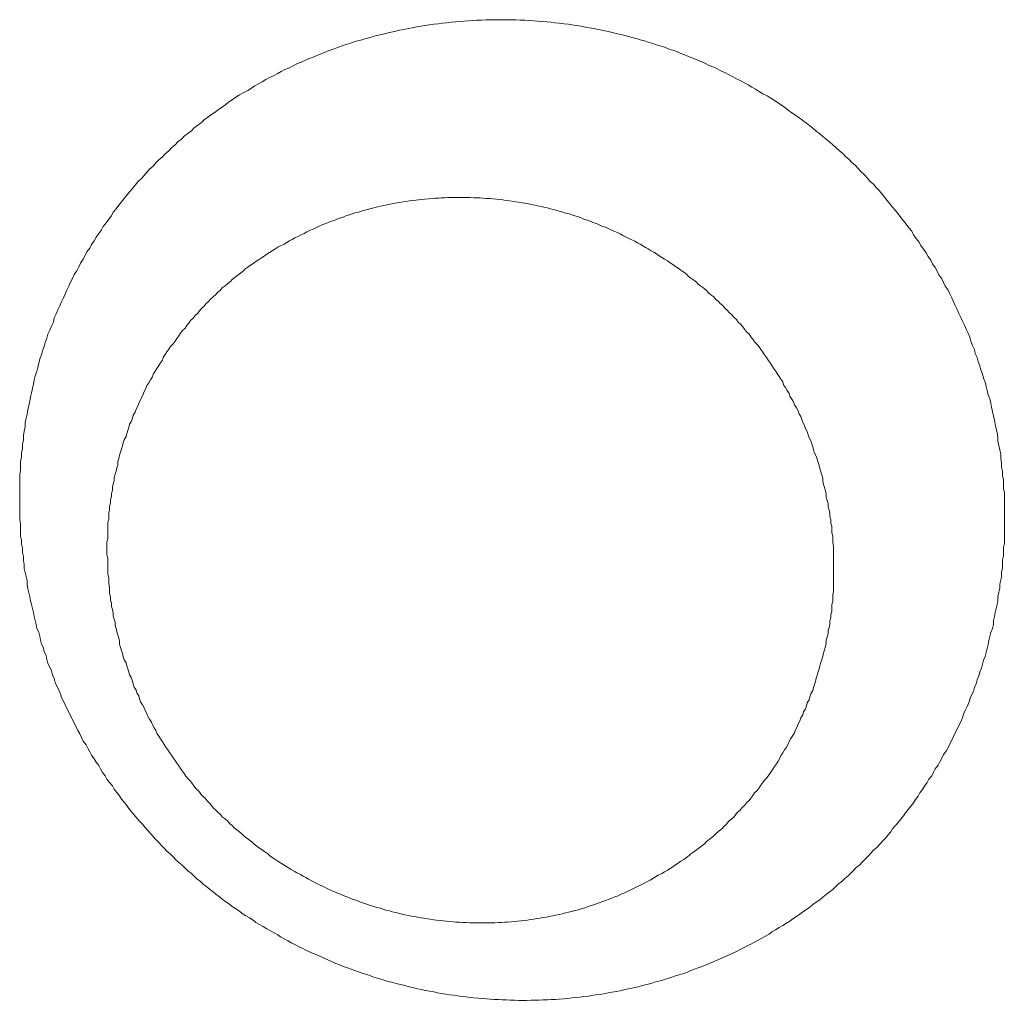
# Model space of a CAD drawing. Header units: millimetres. Extents: x -2274 to 12297, y -16157 to 26321.
# Tile 52 of 256: x -84.82 to -83.73, y -7059.75 to -7058.67. Entities that reach past the tile are written whole.
import ezdxf

# ---------------------------------------------------------------- set-up
doc = ezdxf.new("R2010")
doc.units = ezdxf.units.MM

msp = doc.modelspace()

# ---------------------------------------------------------------- linework, layer by layer
at = {"color": 253, "lineweight": 13}
for points in [[(-84.8163, -7059.1736, 0), (-84.8163, -7059.1688, 0), (-84.8153, -7059.1641, 0), (-84.8153, -7059.1593, 0), (-84.8153, -7059.1545, 0), (-84.8143, -7059.1498, 0), (-84.8143, -7059.145, 0), (-84.8133, -7059.1402, 0), (-84.8133, -7059.1355, 0), (-84.8123, -7059.1307, 0), (-84.8123, -7059.126, 0), (-84.8113, -7059.1212, 0), (-84.8103, -7059.1165, 0), (-84.8103, -7059.1117, 0), (-84.8093, -7059.107, 0), (-84.8083, -7059.1023, 0), (-84.8073, -7059.0976, 0), (-84.8063, -7059.0929, 0), (-84.8053, -7059.0882, 0), (-84.8043, -7059.0835, 0), (-84.8033, -7059.0788, 0), (-84.8023, -7059.0741, 0), (-84.8013, -7059.0695, 0), (-84.8003, -7059.0648, 0), (-84.7993, -7059.0602, 0), (-84.7973, -7059.0555, 0), (-84.7963, -7059.0509, 0), (-84.7953, -7059.0463, 0), (-84.7943, -7059.0417, 0), (-84.7923, -7059.0371, 0), (-84.7913, -7059.0326, 0), (-84.7893, -7059.028, 0), (-84.7883, -7059.0235, 0), (-84.7863, -7059.0189, 0), (-84.7853, -7059.0144, 0), (-84.7833, -7059.0099, 0), (-84.7813, -7059.0055, 0), (-84.7793, -7059.001, 0), (-84.7783, -7058.9965, 0), (-84.7763, -7058.9921, 0), (-84.7743, -7058.9877, 0), (-84.7723, -7058.9833, 0), (-84.7703, -7058.9789, 0), (-84.7683, -7058.9745, 0), (-84.7663, -7058.9702, 0), (-84.7643, -7058.9659, 0), (-84.7623, -7058.9616, 0), (-84.7603, -7058.9573, 0), (-84.7583, -7058.953, 0), (-84.7563, -7058.9488, 0), (-84.7533, -7058.9446, 0), (-84.7513, -7058.9404, 0), (-84.7493, -7058.9362, 0), (-84.7463, -7058.932, 0), (-84.7443, -7058.9279, 0), (-84.7423, -7058.9238, 0), (-84.7393, -7058.9197, 0), (-84.7373, -7058.9156, 0), (-84.7343, -7058.9116, 0), (-84.7323, -7058.9076, 0), (-84.7293, -7058.9036, 0), (-84.7263, -7058.8996, 0), (-84.7243, -7058.8957, 0), (-84.7213, -7058.8917, 0), (-84.7183, -7058.8878, 0), (-84.7153, -7058.884, 0), (-84.7133, -7058.8801, 0), (-84.7103, -7058.8763, 0), (-84.7073, -7058.8725, 0), (-84.7043, -7058.8688, 0), (-84.7013, -7058.865, 0), (-84.6983, -7058.8613, 0), (-84.6953, -7058.8576, 0), (-84.6923, -7058.854, 0), (-84.6893, -7058.8504, 0), (-84.6863, -7058.8468, 0), (-84.6823, -7058.8432, 0), (-84.6793, -7058.8397, 0), (-84.6763, -7058.8362, 0), (-84.6733, -7058.8327, 0), (-84.6693, -7058.8293, 0), (-84.6663, -7058.8258, 0), (-84.6633, -7058.8225, 0), (-84.6593, -7058.8191, 0), (-84.6563, -7058.8158, 0), (-84.6523, -7058.8125, 0), (-84.6493, -7058.8092, 0), (-84.6453, -7058.806, 0), (-84.6423, -7058.8028, 0), (-84.6383, -7058.7996, 0), (-84.6353, -7058.7965, 0), (-84.6313, -7058.7934, 0), (-84.6273, -7058.7904, 0), (-84.6243, -7058.7873, 0), (-84.6203, -7058.7843, 0), (-84.6163, -7058.7814, 0), (-84.6133, -7058.7785, 0), (-84.6093, -7058.7756, 0), (-84.6053, -7058.7727, 0), (-84.6013, -7058.7699, 0), (-84.5973, -7058.7671, 0), (-84.5933, -7058.7644, 0), (-84.5893, -7058.7616, 0), (-84.5863, -7058.759, 0), (-84.5823, -7058.7563, 0), (-84.5783, -7058.7537, 0), (-84.5743, -7058.7511, 0), (-84.5703, -7058.7486, 0), (-84.5653, -7058.7461, 0), (-84.5613, -7058.7436, 0), (-84.5573, -7058.7412, 0), (-84.5533, -7058.7388, 0), (-84.5493, -7058.7365, 0), (-84.5453, -7058.7342, 0), (-84.5413, -7058.7319, 0), (-84.5363, -7058.7296, 0), (-84.5323, -7058.7274, 0), (-84.5283, -7058.7253, 0), (-84.5243, -7058.7232, 0), (-84.5193, -7058.7211, 0), (-84.5153, -7058.719, 0), (-84.5113, -7058.717, 0), (-84.5063, -7058.715, 0), (-84.5023, -7058.7131, 0), (-84.4983, -7058.7112, 0), (-84.4933, -7058.7094, 0), (-84.4893, -7058.7076, 0), (-84.4843, -7058.7058, 0), (-84.4803, -7058.7041, 0), (-84.4763, -7058.7024, 0), (-84.4713, -7058.7007, 0), (-84.4673, -7058.6991, 0), (-84.4623, -7058.6975, 0), (-84.4583, -7058.696, 0), (-84.4533, -7058.6945, 0), (-84.4493, -7058.6931, 0), (-84.4443, -7058.6917, 0), (-84.4393, -7058.6903, 0), (-84.4353, -7058.689, 0), (-84.4303, -7058.6877, 0), (-84.4263, -7058.6864, 0), (-84.4213, -7058.6852, 0), (-84.4163, -7058.6841, 0), (-84.4123, -7058.6829, 0), (-84.4073, -7058.6819, 0), (-84.4023, -7058.6808, 0), (-84.3983, -7058.6798, 0), (-84.3933, -7058.6789, 0), (-84.3883, -7058.6779, 0), (-84.3843, -7058.6771, 0), (-84.3793, -7058.6762, 0), (-84.3743, -7058.6754, 0), (-84.3703, -7058.6747, 0), (-84.3653, -7058.674, 0), (-84.3603, -7058.6733, 0), (-84.3553, -7058.6727, 0), (-84.3513, -7058.6721, 0), (-84.3463, -7058.6716, 0), (-84.3413, -7058.6711, 0), (-84.3363, -7058.6706, 0), (-84.3323, -7058.6702, 0), (-84.3273, -7058.6698, 0), (-84.3223, -7058.6695, 0), (-84.3173, -7058.6692, 0), (-84.3133, -7058.6689, 0), (-84.3083, -7058.6687, 0), (-84.3033, -7058.6685, 0), (-84.2983, -7058.6684, 0), (-84.2933, -7058.6683, 0), (-84.2893, -7058.6683, 0), (-84.2843, -7058.6683, 0), (-84.2793, -7058.6683, 0), (-84.2743, -7058.6684, 0), (-84.2703, -7058.6685, 0), (-84.2653, -7058.6687, 0), (-84.2603, -7058.6689, 0), (-84.2553, -7058.6692, 0), (-84.2503, -7058.6695, 0), (-84.2463, -7058.6698, 0), (-84.2413, -7058.6702, 0), (-84.2363, -7058.6706, 0), (-84.2313, -7058.6711, 0), (-84.2273, -7058.6716, 0), (-84.2223, -7058.6721, 0), (-84.2173, -7058.6727, 0), (-84.2123, -7058.6733, 0), (-84.2083, -7058.674, 0), (-84.2033, -7058.6747, 0), (-84.1983, -7058.6755, 0), (-84.1933, -7058.6763, 0), (-84.1893, -7058.6771, 0), (-84.1843, -7058.678, 0), (-84.1793, -7058.6789, 0), (-84.1753, -7058.6799, 0), (-84.1703, -7058.6809, 0), (-84.1653, -7058.6819, 0), (-84.1613, -7058.683, 0), (-84.1563, -7058.6841, 0), (-84.1513, -7058.6852, 0), (-84.1473, -7058.6864, 0), (-84.1423, -7058.6877, 0), (-84.1373, -7058.689, 0), (-84.1333, -7058.6903, 0), (-84.1283, -7058.6916, 0), (-84.1243, -7058.693, 0), (-84.1193, -7058.6944, 0), (-84.1153, -7058.6959, 0), (-84.1103, -7058.6974, 0), (-84.1053, -7058.699, 0), (-84.1013, -7058.7006, 0), (-84.0963, -7058.7022, 0), (-84.0923, -7058.7038, 0), (-84.0883, -7058.7055, 0), (-84.0833, -7058.7073, 0), (-84.0793, -7058.709, 0), (-84.0743, -7058.7109, 0), (-84.0703, -7058.7127, 0), (-84.0653, -7058.7146, 0), (-84.0613, -7058.7165, 0), (-84.0573, -7058.7185, 0), (-84.0523, -7058.7205, 0), (-84.0483, -7058.7225, 0), (-84.0443, -7058.7246, 0), (-84.0393, -7058.7267, 0), (-84.0353, -7058.7288, 0), (-84.0313, -7058.731, 0), (-84.0273, -7058.7332, 0), (-84.0223, -7058.7355, 0), (-84.0183, -7058.7378, 0), (-84.0143, -7058.7401, 0), (-84.0103, -7058.7424, 0), (-84.0063, -7058.7448, 0), (-84.0023, -7058.7473, 0), (-83.9983, -7058.7497, 0), (-83.9933, -7058.7522, 0), (-83.9893, -7058.7548, 0), (-83.9853, -7058.7573, 0), (-83.9813, -7058.7599, 0), (-83.9773, -7058.7626, 0), (-83.9733, -7058.7652, 0), (-83.9703, -7058.7679, 0), (-83.9663, -7058.7707, 0), (-83.9623, -7058.7735, 0), (-83.9583, -7058.7763, 0), (-83.9543, -7058.7791, 0), (-83.9503, -7058.782, 0), (-83.9463, -7058.7849, 0), (-83.9433, -7058.7878, 0), (-83.9393, -7058.7908, 0), (-83.9353, -7058.7938, 0), (-83.9323, -7058.7968, 0), (-83.9283, -7058.7998, 0), (-83.9243, -7058.8029, 0), (-83.9213, -7058.806, 0), (-83.9173, -7058.8092, 0), (-83.9143, -7058.8124, 0), (-83.9103, -7058.8156, 0), (-83.9073, -7058.8188, 0), (-83.9033, -7058.8221, 0), (-83.9003, -7058.8254, 0), (-83.8963, -7058.8287, 0), (-83.8933, -7058.8321, 0), (-83.8903, -7058.8355, 0), (-83.8863, -7058.8389, 0), (-83.8833, -7058.8423, 0), (-83.8803, -7058.8458, 0), (-83.8763, -7058.8493, 0), (-83.8733, -7058.8528, 0), (-83.8703, -7058.8564, 0), (-83.8673, -7058.86, 0), (-83.8643, -7058.8636, 0), (-83.8613, -7058.8672, 0), (-83.8583, -7058.8709, 0), (-83.8553, -7058.8746, 0), (-83.8523, -7058.8783, 0), (-83.8493, -7058.882, 0), (-83.8463, -7058.8858, 0), (-83.8433, -7058.8896, 0), (-83.8403, -7058.8934, 0), (-83.8373, -7058.8972, 0), (-83.8343, -7058.9011, 0), (-83.8323, -7058.905, 0), (-83.8293, -7058.9089, 0), (-83.8263, -7058.9128, 0), (-83.8243, -7058.9168, 0), (-83.8213, -7058.9207, 0), (-83.8183, -7058.9247, 0), (-83.8163, -7058.9288, 0), (-83.8133, -7058.9328, 0), (-83.8113, -7058.9369, 0), (-83.8083, -7058.941, 0), (-83.8063, -7058.9451, 0), (-83.8043, -7058.9492, 0), (-83.8013, -7058.9534, 0), (-83.7993, -7058.9575, 0), (-83.7973, -7058.9617, 0), (-83.7943, -7058.9659, 0), (-83.7923, -7058.9701, 0), (-83.7903, -7058.9744, 0), (-83.7883, -7058.9787, 0), (-83.7863, -7058.9829, 0), (-83.7843, -7058.9872, 0), (-83.7823, -7058.9916, 0), (-83.7803, -7058.9959, 0), (-83.7783, -7059.0002, 0), (-83.7763, -7059.0046, 0), (-83.7743, -7059.009, 0), (-83.7723, -7059.0134, 0), (-83.7703, -7059.0178, 0), (-83.7693, -7059.0222, 0), (-83.7673, -7059.0267, 0), (-83.7653, -7059.0311, 0), (-83.7643, -7059.0356, 0), (-83.7623, -7059.0401, 0), (-83.7613, -7059.0446, 0), (-83.7593, -7059.0491, 0), (-83.7583, -7059.0536, 0), (-83.7563, -7059.0582, 0), (-83.7553, -7059.0627, 0), (-83.7533, -7059.0673, 0), (-83.7523, -7059.0719, 0), (-83.7513, -7059.0765, 0), (-83.7503, -7059.0811, 0), (-83.7483, -7059.0857, 0), (-83.7473, -7059.0903, 0), (-83.7463, -7059.0949, 0), (-83.7453, -7059.0996, 0), (-83.7443, -7059.1042, 0), (-83.7433, -7059.1089, 0), (-83.7423, -7059.1135, 0), (-83.7413, -7059.1182, 0), (-83.7403, -7059.1229, 0), (-83.7393, -7059.1276, 0), (-83.7393, -7059.1323, 0), (-83.7383, -7059.137, 0), (-83.7373, -7059.1417, 0), (-83.7363, -7059.1464, 0), (-83.7363, -7059.1511, 0), (-83.7353, -7059.1559, 0), (-83.7353, -7059.1606, 0), (-83.7343, -7059.1653, 0), (-83.7343, -7059.1701, 0), (-83.7333, -7059.1748, 0), (-83.7333, -7059.1796, 0), (-83.7333, -7059.1843, 0), (-83.7323, -7059.1891, 0), (-83.7323, -7059.1939, 0), (-83.7323, -7059.1986, 0), (-83.7323, -7059.2034, 0), (-83.7323, -7059.2082, 0), (-83.7323, -7059.213, 0), (-83.7323, -7059.2177, 0)], [(-83.9203, -7059.2725, 0), (-83.9203, -7059.2689, 0), (-83.9203, -7059.2653, 0), (-83.9203, -7059.2617, 0), (-83.9203, -7059.2581, 0), (-83.9203, -7059.2545, 0), (-83.9203, -7059.2509, 0), (-83.9203, -7059.2473, 0), (-83.9213, -7059.2438, 0), (-83.9213, -7059.2402, 0), (-83.9213, -7059.2366, 0), (-83.9223, -7059.233, 0), (-83.9223, -7059.2294, 0), (-83.9223, -7059.2258, 0), (-83.9233, -7059.2223, 0), (-83.9233, -7059.2187, 0), (-83.9243, -7059.2151, 0), (-83.9243, -7059.2116, 0), (-83.9253, -7059.208, 0), (-83.9263, -7059.2045, 0), (-83.9263, -7059.2009, 0), (-83.9273, -7059.1974, 0), (-83.9283, -7059.1939, 0), (-83.9283, -7059.1903, 0), (-83.9293, -7059.1868, 0), (-83.9303, -7059.1833, 0), (-83.9313, -7059.1798, 0), (-83.9323, -7059.1763, 0), (-83.9323, -7059.1728, 0), (-83.9333, -7059.1693, 0), (-83.9343, -7059.1659, 0), (-83.9353, -7059.1624, 0), (-83.9363, -7059.159, 0), (-83.9373, -7059.1555, 0), (-83.9383, -7059.1521, 0), (-83.9393, -7059.1487, 0), (-83.9413, -7059.1452, 0), (-83.9423, -7059.1418, 0), (-83.9433, -7059.1384, 0), (-83.9443, -7059.1351, 0), (-83.9453, -7059.1317, 0), (-83.9473, -7059.1283, 0), (-83.9483, -7059.125, 0), (-83.9493, -7059.1216, 0), (-83.9513, -7059.1183, 0), (-83.9523, -7059.115, 0), (-83.9543, -7059.1117, 0), (-83.9553, -7059.1084, 0), (-83.9563, -7059.1051, 0), (-83.9583, -7059.1019, 0), (-83.9593, -7059.0986, 0), (-83.9613, -7059.0954, 0), (-83.9633, -7059.0922, 0), (-83.9643, -7059.089, 0), (-83.9663, -7059.0858, 0), (-83.9683, -7059.0826, 0), (-83.9693, -7059.0795, 0), (-83.9713, -7059.0763, 0), (-83.9733, -7059.0732, 0), (-83.9753, -7059.0701, 0), (-83.9763, -7059.067, 0), (-83.9783, -7059.0639, 0), (-83.9803, -7059.0609, 0), (-83.9823, -7059.0578, 0), (-83.9843, -7059.0548, 0), (-83.9863, -7059.0518, 0), (-83.9883, -7059.0488, 0), (-83.9903, -7059.0459, 0), (-83.9923, -7059.0429, 0), (-83.9943, -7059.04, 0), (-83.9963, -7059.0371, 0), (-83.9983, -7059.0342, 0), (-84.0003, -7059.0313, 0), (-84.0023, -7059.0284, 0), (-84.0043, -7059.0256, 0), (-84.0073, -7059.0228, 0), (-84.0093, -7059.02, 0), (-84.0113, -7059.0172, 0), (-84.0133, -7059.0145, 0), (-84.0163, -7059.0117, 0), (-84.0183, -7059.009, 0), (-84.0203, -7059.0063, 0), (-84.0223, -7059.0037, 0), (-84.0253, -7059.001, 0), (-84.0273, -7058.9984, 0), (-84.0303, -7058.9958, 0), (-84.0323, -7058.9932, 0), (-84.0353, -7058.9906, 0), (-84.0373, -7058.9881, 0), (-84.0403, -7058.9855, 0), (-84.0423, -7058.983, 0), (-84.0453, -7058.9806, 0), (-84.0473, -7058.9781, 0), (-84.0503, -7058.9757, 0), (-84.0523, -7058.9733, 0), (-84.0553, -7058.9709, 0), (-84.0583, -7058.9685, 0), (-84.0603, -7058.9662, 0), (-84.0633, -7058.9638, 0), (-84.0663, -7058.9615, 0), (-84.0693, -7058.9593, 0), (-84.0713, -7058.957, 0), (-84.0743, -7058.9548, 0), (-84.0773, -7058.9526, 0), (-84.0803, -7058.9504, 0), (-84.0823, -7058.9482, 0), (-84.0853, -7058.9461, 0), (-84.0883, -7058.944, 0), (-84.0913, -7058.9419, 0), (-84.0943, -7058.9399, 0), (-84.0973, -7058.9378, 0), (-84.1003, -7058.9358, 0), (-84.1033, -7058.9338, 0), (-84.1063, -7058.9319, 0), (-84.1093, -7058.9299, 0), (-84.1123, -7058.928, 0), (-84.1153, -7058.9261, 0), (-84.1183, -7058.9243, 0), (-84.1213, -7058.9225, 0), (-84.1243, -7058.9206, 0), (-84.1273, -7058.9189, 0), (-84.1303, -7058.9171, 0), (-84.1333, -7058.9154, 0), (-84.1363, -7058.9137, 0), (-84.1393, -7058.912, 0), (-84.1423, -7058.9104, 0), (-84.1463, -7058.9087, 0), (-84.1493, -7058.9071, 0), (-84.1523, -7058.9056, 0), (-84.1553, -7058.904, 0), (-84.1583, -7058.9025, 0), (-84.1623, -7058.901, 0), (-84.1653, -7058.8996, 0), (-84.1683, -7058.8981, 0), (-84.1713, -7058.8967, 0), (-84.1753, -7058.8954, 0), (-84.1783, -7058.894, 0), (-84.1813, -7058.8927, 0), (-84.1853, -7058.8914, 0), (-84.1883, -7058.8901, 0), (-84.1913, -7058.8889, 0), (-84.1953, -7058.8877, 0), (-84.1983, -7058.8865, 0), (-84.2013, -7058.8854, 0), (-84.2053, -7058.8843, 0), (-84.2083, -7058.8832, 0), (-84.2113, -7058.8821, 0), (-84.2153, -7058.8811, 0), (-84.2183, -7058.8801, 0), (-84.2223, -7058.8791, 0), (-84.2253, -7058.8781, 0), (-84.2283, -7058.8772, 0), (-84.2323, -7058.8763, 0), (-84.2353, -7058.8755, 0), (-84.2393, -7058.8747, 0), (-84.2423, -7058.8739, 0), (-84.2463, -7058.8731, 0), (-84.2493, -7058.8724, 0), (-84.2533, -7058.8716, 0), (-84.2563, -7058.871, 0), (-84.2603, -7058.8703, 0), (-84.2633, -7058.8697, 0), (-84.2673, -7058.8691, 0), (-84.2703, -7058.8686, 0), (-84.2743, -7058.868, 0), (-84.2773, -7058.8675, 0), (-84.2813, -7058.8671, 0), (-84.2843, -7058.8666, 0), (-84.2883, -7058.8662, 0), (-84.2913, -7058.8659, 0), (-84.2953, -7058.8655, 0), (-84.2983, -7058.8652, 0), (-84.3023, -7058.8649, 0), (-84.3063, -7058.8647, 0), (-84.3093, -7058.8645, 0), (-84.3133, -7058.8643, 0), (-84.3163, -7058.8642, 0), (-84.3203, -7058.864, 0), (-84.3233, -7058.8639, 0), (-84.3273, -7058.8639, 0), (-84.3303, -7058.8639, 0), (-84.3343, -7058.8639, 0), (-84.3383, -7058.8639, 0), (-84.3413, -7058.864, 0), (-84.3453, -7058.8641, 0), (-84.3483, -7058.8642, 0), (-84.3523, -7058.8644, 0), (-84.3553, -7058.8646, 0), (-84.3593, -7058.8648, 0), (-84.3623, -7058.865, 0), (-84.3663, -7058.8653, 0), (-84.3703, -7058.8657, 0), (-84.3733, -7058.866, 0), (-84.3773, -7058.8664, 0), (-84.3803, -7058.8668, 0), (-84.3843, -7058.8673, 0), (-84.3873, -7058.8678, 0), (-84.3913, -7058.8683, 0), (-84.3943, -7058.8688, 0), (-84.3983, -7058.8694, 0), (-84.4013, -7058.87, 0), (-84.4053, -7058.8707, 0), (-84.4083, -7058.8714, 0), (-84.4123, -7058.8721, 0), (-84.4153, -7058.8728, 0), (-84.4193, -7058.8736, 0), (-84.4223, -7058.8744, 0), (-84.4263, -7058.8753, 0), (-84.4293, -7058.8761, 0), (-84.4333, -7058.8771, 0), (-84.4363, -7058.878, 0), (-84.4403, -7058.879, 0), (-84.4433, -7058.88, 0), (-84.4473, -7058.881, 0), (-84.4503, -7058.8821, 0), (-84.4533, -7058.8832, 0), (-84.4573, -7058.8843, 0), (-84.4603, -7058.8855, 0), (-84.4643, -7058.8867, 0), (-84.4673, -7058.8879, 0), (-84.4703, -7058.8892, 0), (-84.4743, -7058.8905, 0), (-84.4773, -7058.8918, 0), (-84.4803, -7058.8931, 0), (-84.4843, -7058.8945, 0), (-84.4873, -7058.8959, 0), (-84.4903, -7058.8974, 0), (-84.4933, -7058.8989, 0), (-84.4973, -7058.9004, 0), (-84.5003, -7058.9019, 0), (-84.5033, -7058.9035, 0), (-84.5063, -7058.9051, 0), (-84.5103, -7058.9067, 0), (-84.5133, -7058.9083, 0), (-84.5163, -7058.91, 0), (-84.5193, -7058.9117, 0), (-84.5223, -7058.9135, 0), (-84.5253, -7058.9152, 0), (-84.5293, -7058.917, 0), (-84.5323, -7058.9188, 0), (-84.5353, -7058.9207, 0), (-84.5383, -7058.9226, 0), (-84.5413, -7058.9245, 0), (-84.5443, -7058.9264, 0), (-84.5473, -7058.9284, 0), (-84.5503, -7058.9304, 0), (-84.5533, -7058.9324, 0), (-84.5563, -7058.9344, 0), (-84.5593, -7058.9365, 0), (-84.5623, -7058.9386, 0), (-84.5653, -7058.9407, 0), (-84.5683, -7058.9429, 0), (-84.5703, -7058.9451, 0), (-84.5733, -7058.9473, 0), (-84.5763, -7058.9495, 0), (-84.5793, -7058.9518, 0), (-84.5823, -7058.9541, 0), (-84.5843, -7058.9564, 0), (-84.5873, -7058.9587, 0), (-84.5903, -7058.9611, 0), (-84.5933, -7058.9635, 0), (-84.5953, -7058.9659, 0), (-84.5983, -7058.9683, 0), (-84.6003, -7058.9708, 0), (-84.6033, -7058.9733, 0), (-84.6063, -7058.9758, 0), (-84.6083, -7058.9783, 0), (-84.6113, -7058.9809, 0), (-84.6133, -7058.9835, 0), (-84.6163, -7058.9861, 0), (-84.6183, -7058.9887, 0), (-84.6203, -7058.9914, 0), (-84.6233, -7058.994, 0), (-84.6253, -7058.9967, 0), (-84.6283, -7058.9995, 0), (-84.6303, -7059.0022, 0), (-84.6323, -7059.005, 0), (-84.6343, -7059.0078, 0), (-84.6373, -7059.0106, 0), (-84.6393, -7059.0134, 0), (-84.6413, -7059.0163, 0), (-84.6433, -7059.0192, 0), (-84.6453, -7059.0221, 0), (-84.6473, -7059.025, 0), (-84.6503, -7059.0279, 0), (-84.6523, -7059.0309, 0), (-84.6543, -7059.0339, 0), (-84.6563, -7059.0369, 0), (-84.6583, -7059.0399, 0), (-84.6593, -7059.0429, 0), (-84.6613, -7059.046, 0), (-84.6633, -7059.049, 0), (-84.6653, -7059.0521, 0), (-84.6673, -7059.0552, 0), (-84.6693, -7059.0583, 0), (-84.6703, -7059.0615, 0), (-84.6723, -7059.0646, 0), (-84.6743, -7059.0678, 0), (-84.6763, -7059.071, 0), (-84.6773, -7059.0742, 0), (-84.6793, -7059.0774, 0), (-84.6803, -7059.0806, 0), (-84.6823, -7059.0839, 0), (-84.6833, -7059.0871, 0), (-84.6853, -7059.0904, 0), (-84.6863, -7059.0937, 0), (-84.6883, -7059.097, 0), (-84.6893, -7059.1003, 0), (-84.6913, -7059.1036, 0), (-84.6923, -7059.1069, 0), (-84.6933, -7059.1103, 0), (-84.6953, -7059.1136, 0), (-84.6963, -7059.117, 0), (-84.6973, -7059.1204, 0), (-84.6983, -7059.1237, 0), (-84.6993, -7059.1271, 0), (-84.7013, -7059.1305, 0), (-84.7023, -7059.134, 0), (-84.7033, -7059.1374, 0), (-84.7043, -7059.1408, 0), (-84.7053, -7059.1443, 0), (-84.7063, -7059.1477, 0), (-84.7073, -7059.1512, 0), (-84.7083, -7059.1547, 0), (-84.7083, -7059.1581, 0), (-84.7093, -7059.1616, 0), (-84.7103, -7059.1651, 0), (-84.7113, -7059.1686, 0), (-84.7123, -7059.1721, 0), (-84.7123, -7059.1756, 0), (-84.7133, -7059.1791, 0), (-84.7143, -7059.1827, 0), (-84.7143, -7059.1862, 0), (-84.7153, -7059.1897, 0), (-84.7153, -7059.1932, 0), (-84.7163, -7059.1968, 0), (-84.7163, -7059.2003, 0), (-84.7173, -7059.2039, 0), (-84.7173, -7059.2074, 0), (-84.7183, -7059.211, 0), (-84.7183, -7059.2145, 0), (-84.7183, -7059.2181, 0), (-84.7193, -7059.2217, 0), (-84.7193, -7059.2252, 0), (-84.7193, -7059.2288, 0), (-84.7193, -7059.2324, 0), (-84.7193, -7059.2359, 0), (-84.7193, -7059.2395, 0), (-84.7203, -7059.2431, 0), (-84.7203, -7059.2466, 0), (-84.7203, -7059.2502, 0), (-84.7203, -7059.2538, 0)], [(-83.7323, -7059.2177, 0), (-83.7323, -7059.2222, 0), (-83.7323, -7059.2267, 0), (-83.7323, -7059.2312, 0), (-83.7323, -7059.2357, 0), (-83.7323, -7059.2402, 0), (-83.7323, -7059.2447, 0), (-83.7333, -7059.2492, 0), (-83.7333, -7059.2537, 0), (-83.7333, -7059.2582, 0), (-83.7343, -7059.2627, 0), (-83.7343, -7059.2672, 0), (-83.7343, -7059.2717, 0), (-83.7353, -7059.2762, 0), (-83.7353, -7059.2806, 0), (-83.7363, -7059.2851, 0), (-83.7373, -7059.2896, 0), (-83.7373, -7059.2941, 0), (-83.7383, -7059.2985, 0), (-83.7393, -7059.303, 0), (-83.7393, -7059.3074, 0), (-83.7403, -7059.3119, 0), (-83.7413, -7059.3163, 0), (-83.7423, -7059.3208, 0), (-83.7433, -7059.3252, 0), (-83.7443, -7059.3296, 0), (-83.7443, -7059.334, 0), (-83.7453, -7059.3384, 0), (-83.7473, -7059.3428, 0), (-83.7483, -7059.3472, 0), (-83.7493, -7059.3516, 0), (-83.7503, -7059.356, 0), (-83.7513, -7059.3603, 0), (-83.7523, -7059.3647, 0), (-83.7533, -7059.369, 0), (-83.7553, -7059.3733, 0), (-83.7563, -7059.3777, 0), (-83.7573, -7059.382, 0), (-83.7593, -7059.3863, 0), (-83.7603, -7059.3905, 0), (-83.7623, -7059.3948, 0), (-83.7633, -7059.3991, 0), (-83.7653, -7059.4033, 0), (-83.7663, -7059.4076, 0), (-83.7683, -7059.4118, 0), (-83.7703, -7059.416, 0), (-83.7713, -7059.4202, 0), (-83.7733, -7059.4243, 0), (-83.7753, -7059.4285, 0), (-83.7773, -7059.4326, 0), (-83.7783, -7059.4368, 0), (-83.7803, -7059.4409, 0), (-83.7823, -7059.445, 0), (-83.7843, -7059.4491, 0), (-83.7863, -7059.4531, 0), (-83.7883, -7059.4572, 0), (-83.7903, -7059.4612, 0), (-83.7923, -7059.4652, 0), (-83.7943, -7059.4692, 0), (-83.7963, -7059.4732, 0), (-83.7993, -7059.4771, 0), (-83.8013, -7059.4811, 0), (-83.8033, -7059.485, 0), (-83.8053, -7059.4889, 0), (-83.8083, -7059.4927, 0), (-83.8103, -7059.4966, 0), (-83.8123, -7059.5004, 0), (-83.8153, -7059.5042, 0), (-83.8173, -7059.508, 0), (-83.8203, -7059.5118, 0), (-83.8223, -7059.5155, 0), (-83.8253, -7059.5193, 0), (-83.8273, -7059.523, 0), (-83.8303, -7059.5267, 0), (-83.8323, -7059.5303, 0), (-83.8353, -7059.534, 0), (-83.8383, -7059.5376, 0), (-83.8413, -7059.5412, 0), (-83.8433, -7059.5447, 0), (-83.8463, -7059.5483, 0), (-83.8493, -7059.5518, 0), (-83.8523, -7059.5553, 0), (-83.8553, -7059.5587, 0), (-83.8573, -7059.5622, 0), (-83.8603, -7059.5656, 0), (-83.8633, -7059.569, 0), (-83.8663, -7059.5724, 0), (-83.8693, -7059.5757, 0), (-83.8723, -7059.579, 0), (-83.8763, -7059.5823, 0), (-83.8793, -7059.5856, 0), (-83.8823, -7059.5888, 0), (-83.8853, -7059.592, 0), (-83.8883, -7059.5952, 0), (-83.8913, -7059.5984, 0), (-83.8953, -7059.6015, 0), (-83.8983, -7059.6046, 0), (-83.9013, -7059.6077, 0), (-83.9043, -7059.6107, 0), (-83.9083, -7059.6137, 0), (-83.9113, -7059.6167, 0), (-83.9153, -7059.6197, 0), (-83.9183, -7059.6226, 0), (-83.9213, -7059.6255, 0), (-83.9253, -7059.6284, 0), (-83.9283, -7059.6312, 0), (-83.9323, -7059.634, 0), (-83.9353, -7059.6368, 0), (-83.9393, -7059.6395, 0), (-83.9433, -7059.6422, 0), (-83.9463, -7059.6449, 0), (-83.9503, -7059.6476, 0), (-83.9543, -7059.6502, 0), (-83.9573, -7059.6528, 0), (-83.9613, -7059.6553, 0), (-83.9653, -7059.6579, 0), (-83.9683, -7059.6604, 0), (-83.9723, -7059.6628, 0), (-83.9763, -7059.6652, 0), (-83.9803, -7059.6676, 0), (-83.9843, -7059.67, 0), (-83.9883, -7059.6723, 0), (-83.9913, -7059.6746, 0), (-83.9953, -7059.6769, 0), (-83.9993, -7059.6791, 0), (-84.0033, -7059.6813, 0), (-84.0073, -7059.6834, 0), (-84.0113, -7059.6856, 0), (-84.0153, -7059.6877, 0), (-84.0193, -7059.6897, 0), (-84.0233, -7059.6917, 0), (-84.0273, -7059.6937, 0), (-84.0313, -7059.6957, 0), (-84.0353, -7059.6976, 0), (-84.0393, -7059.6995, 0), (-84.0443, -7059.7014, 0), (-84.0483, -7059.7032, 0), (-84.0523, -7059.705, 0), (-84.0563, -7059.7067, 0), (-84.0603, -7059.7084, 0), (-84.0643, -7059.7101, 0), (-84.0693, -7059.7117, 0), (-84.0733, -7059.7133, 0), (-84.0773, -7059.7149, 0), (-84.0813, -7059.7165, 0), (-84.0853, -7059.718, 0), (-84.0903, -7059.7194, 0), (-84.0943, -7059.7208, 0), (-84.0983, -7059.7222, 0), (-84.1033, -7059.7236, 0), (-84.1073, -7059.7249, 0), (-84.1113, -7059.7262, 0), (-84.1163, -7059.7274, 0), (-84.1203, -7059.7287, 0), (-84.1243, -7059.7298, 0), (-84.1293, -7059.731, 0), (-84.1333, -7059.7321, 0), (-84.1373, -7059.7331, 0), (-84.1423, -7059.7342, 0), (-84.1463, -7059.7351, 0), (-84.1513, -7059.7361, 0), (-84.1553, -7059.737, 0), (-84.1593, -7059.7379, 0), (-84.1643, -7059.7387, 0), (-84.1683, -7059.7395, 0), (-84.1733, -7059.7403, 0), (-84.1773, -7059.741, 0), (-84.1823, -7059.7417, 0), (-84.1863, -7059.7423, 0), (-84.1903, -7059.743, 0), (-84.1953, -7059.7435, 0), (-84.1993, -7059.7441, 0), (-84.2043, -7059.7446, 0), (-84.2083, -7059.745, 0), (-84.2133, -7059.7454, 0), (-84.2173, -7059.7458, 0), (-84.2223, -7059.7462, 0), (-84.2263, -7059.7465, 0), (-84.2313, -7059.7467, 0), (-84.2353, -7059.747, 0), (-84.2403, -7059.7472, 0), (-84.2443, -7059.7473, 0), (-84.2493, -7059.7474, 0), (-84.2533, -7059.7475, 0), (-84.2583, -7059.7476, 0), (-84.2623, -7059.7476, 0), (-84.2673, -7059.7476, 0), (-84.2713, -7059.7475, 0), (-84.2763, -7059.7474, 0), (-84.2803, -7059.7472, 0), (-84.2853, -7059.7471, 0), (-84.2893, -7059.7468, 0), (-84.2943, -7059.7466, 0), (-84.2983, -7059.7463, 0), (-84.3023, -7059.746, 0), (-84.3073, -7059.7456, 0), (-84.3113, -7059.7452, 0), (-84.3163, -7059.7448, 0), (-84.3203, -7059.7443, 0), (-84.3253, -7059.7438, 0), (-84.3293, -7059.7433, 0), (-84.3343, -7059.7427, 0), (-84.3383, -7059.742, 0), (-84.3433, -7059.7414, 0), (-84.3473, -7059.7407, 0), (-84.3523, -7059.74, 0), (-84.3563, -7059.7392, 0), (-84.3603, -7059.7384, 0), (-84.3653, -7059.7376, 0), (-84.3693, -7059.7367, 0), (-84.3743, -7059.7358, 0), (-84.3783, -7059.7348, 0), (-84.3823, -7059.7339, 0), (-84.3873, -7059.7328, 0), (-84.3913, -7059.7318, 0), (-84.3953, -7059.7307, 0), (-84.4003, -7059.7296, 0), (-84.4043, -7059.7284, 0), (-84.4083, -7059.7272, 0), (-84.4133, -7059.726, 0), (-84.4173, -7059.7247, 0), (-84.4213, -7059.7234, 0), (-84.4263, -7059.7221, 0), (-84.4303, -7059.7207, 0), (-84.4343, -7059.7193, 0), (-84.4383, -7059.7179, 0), (-84.4433, -7059.7164, 0), (-84.4473, -7059.7149, 0), (-84.4513, -7059.7134, 0), (-84.4553, -7059.7118, 0), (-84.4603, -7059.7102, 0), (-84.4643, -7059.7085, 0), (-84.4683, -7059.7069, 0), (-84.4723, -7059.7052, 0), (-84.4763, -7059.7034, 0), (-84.4803, -7059.7016, 0), (-84.4843, -7059.6998, 0), (-84.4883, -7059.698, 0), (-84.4933, -7059.6961, 0), (-84.4973, -7059.6942, 0), (-84.5013, -7059.6923, 0), (-84.5053, -7059.6903, 0), (-84.5093, -7059.6883, 0), (-84.5133, -7059.6863, 0), (-84.5173, -7059.6842, 0), (-84.5213, -7059.6821, 0), (-84.5253, -7059.68, 0), (-84.5293, -7059.6778, 0), (-84.5323, -7059.6756, 0), (-84.5363, -7059.6734, 0), (-84.5403, -7059.6711, 0), (-84.5443, -7059.6688, 0), (-84.5483, -7059.6665, 0), (-84.5523, -7059.6642, 0), (-84.5563, -7059.6618, 0), (-84.5593, -7059.6594, 0), (-84.5633, -7059.6569, 0), (-84.5673, -7059.6545, 0), (-84.5713, -7059.652, 0), (-84.5743, -7059.6494, 0), (-84.5783, -7059.6469, 0), (-84.5823, -7059.6443, 0), (-84.5853, -7059.6417, 0), (-84.5893, -7059.639, 0), (-84.5933, -7059.6363, 0), (-84.5963, -7059.6336, 0), (-84.6003, -7059.6309, 0), (-84.6033, -7059.6281, 0), (-84.6073, -7059.6253, 0), (-84.6103, -7059.6225, 0), (-84.6143, -7059.6197, 0), (-84.6173, -7059.6168, 0), (-84.6213, -7059.6139, 0), (-84.6243, -7059.611, 0), (-84.6273, -7059.608, 0), (-84.6313, -7059.605, 0), (-84.6343, -7059.602, 0), (-84.6373, -7059.599, 0), (-84.6413, -7059.5959, 0), (-84.6443, -7059.5928, 0), (-84.6473, -7059.5897, 0), (-84.6503, -7059.5866, 0), (-84.6543, -7059.5834, 0), (-84.6573, -7059.5802, 0), (-84.6603, -7059.577, 0), (-84.6633, -7059.5738, 0), (-84.6663, -7059.5705, 0), (-84.6693, -7059.5672, 0), (-84.6723, -7059.5639, 0), (-84.6753, -7059.5606, 0), (-84.6783, -7059.5572, 0), (-84.6813, -7059.5538, 0), (-84.6843, -7059.5504, 0), (-84.6873, -7059.547, 0), (-84.6903, -7059.5435, 0), (-84.6933, -7059.5401, 0), (-84.6963, -7059.5366, 0), (-84.6983, -7059.5331, 0), (-84.7013, -7059.5295, 0), (-84.7043, -7059.526, 0), (-84.7063, -7059.5224, 0), (-84.7093, -7059.5188, 0), (-84.7123, -7059.5151, 0), (-84.7143, -7059.5115, 0), (-84.7173, -7059.5078, 0), (-84.7203, -7059.5041, 0), (-84.7223, -7059.5004, 0), (-84.7253, -7059.4967, 0), (-84.7273, -7059.4929, 0), (-84.7293, -7059.4892, 0), (-84.7323, -7059.4854, 0), (-84.7343, -7059.4816, 0), (-84.7373, -7059.4778, 0), (-84.7393, -7059.4739, 0), (-84.7413, -7059.4701, 0), (-84.7433, -7059.4662, 0), (-84.7463, -7059.4623, 0), (-84.7483, -7059.4584, 0), (-84.7503, -7059.4544, 0), (-84.7523, -7059.4505, 0), (-84.7543, -7059.4465, 0), (-84.7563, -7059.4425, 0), (-84.7583, -7059.4385, 0), (-84.7603, -7059.4345, 0), (-84.7623, -7059.4305, 0), (-84.7643, -7059.4264, 0), (-84.7663, -7059.4224, 0), (-84.7683, -7059.4183, 0), (-84.7703, -7059.4142, 0), (-84.7713, -7059.4101, 0), (-84.7733, -7059.406, 0), (-84.7753, -7059.4018, 0), (-84.7773, -7059.3977, 0), (-84.7783, -7059.3935, 0), (-84.7803, -7059.3893, 0), (-84.7813, -7059.3851, 0), (-84.7833, -7059.3809, 0), (-84.7853, -7059.3767, 0), (-84.7863, -7059.3725, 0), (-84.7873, -7059.3682, 0), (-84.7893, -7059.364, 0), (-84.7903, -7059.3597, 0), (-84.7923, -7059.3554, 0), (-84.7933, -7059.3511, 0), (-84.7943, -7059.3468, 0), (-84.7953, -7059.3425, 0), (-84.7973, -7059.3382, 0), (-84.7983, -7059.3339, 0), (-84.7993, -7059.3295, 0), (-84.8003, -7059.3252, 0), (-84.8013, -7059.3208, 0), (-84.8023, -7059.3164, 0), (-84.8033, -7059.3121, 0), (-84.8043, -7059.3077, 0), (-84.8053, -7059.3033, 0), (-84.8063, -7059.2989, 0), (-84.8073, -7059.2945, 0), (-84.8083, -7059.29, 0), (-84.8083, -7059.2856, 0), (-84.8093, -7059.2812, 0), (-84.8103, -7059.2768, 0), (-84.8113, -7059.2723, 0), (-84.8113, -7059.2679, 0), (-84.8123, -7059.2634, 0), (-84.8123, -7059.259, 0), (-84.8133, -7059.2545, 0), (-84.8133, -7059.25, 0), (-84.8143, -7059.2455, 0), (-84.8143, -7059.2411, 0), (-84.8153, -7059.2366, 0), (-84.8153, -7059.2321, 0), (-84.8153, -7059.2276, 0), (-84.8153, -7059.2231, 0), (-84.8163, -7059.2186, 0), (-84.8163, -7059.2141, 0), (-84.8163, -7059.2096, 0), (-84.8163, -7059.2051, 0), (-84.8163, -7059.2006, 0), (-84.8163, -7059.1961, 0), (-84.8163, -7059.1916, 0), (-84.8163, -7059.1871, 0), (-84.8163, -7059.1826, 0), (-84.8163, -7059.1781, 0), (-84.8163, -7059.1736, 0)], [(-84.7203, -7059.2538, 0), (-84.7203, -7059.2573, 0), (-84.7193, -7059.2609, 0), (-84.7193, -7059.2644, 0), (-84.7193, -7059.268, 0), (-84.7193, -7059.2716, 0), (-84.7193, -7059.2751, 0), (-84.7193, -7059.2787, 0), (-84.7183, -7059.2822, 0), (-84.7183, -7059.2858, 0), (-84.7183, -7059.2893, 0), (-84.7173, -7059.2929, 0), (-84.7173, -7059.2964, 0), (-84.7173, -7059.2999, 0), (-84.7163, -7059.3035, 0), (-84.7163, -7059.307, 0), (-84.7153, -7059.3105, 0), (-84.7153, -7059.314, 0), (-84.7143, -7059.3175, 0), (-84.7133, -7059.321, 0), (-84.7133, -7059.3245, 0), (-84.7123, -7059.328, 0), (-84.7113, -7059.3315, 0), (-84.7113, -7059.335, 0), (-84.7103, -7059.3385, 0), (-84.7093, -7059.3419, 0), (-84.7083, -7059.3454, 0), (-84.7073, -7059.3488, 0), (-84.7063, -7059.3523, 0), (-84.7063, -7059.3557, 0), (-84.7053, -7059.3591, 0), (-84.7043, -7059.3626, 0), (-84.7033, -7059.366, 0), (-84.7023, -7059.3694, 0), (-84.7013, -7059.3727, 0), (-84.6993, -7059.3761, 0), (-84.6983, -7059.3795, 0), (-84.6973, -7059.3829, 0), (-84.6963, -7059.3862, 0), (-84.6953, -7059.3895, 0), (-84.6933, -7059.3929, 0), (-84.6923, -7059.3962, 0), (-84.6913, -7059.3995, 0), (-84.6903, -7059.4028, 0), (-84.6883, -7059.4061, 0), (-84.6873, -7059.4093, 0), (-84.6853, -7059.4126, 0), (-84.6843, -7059.4158, 0), (-84.6833, -7059.4191, 0), (-84.6813, -7059.4223, 0), (-84.6793, -7059.4255, 0), (-84.6783, -7059.4287, 0), (-84.6763, -7059.4319, 0), (-84.6753, -7059.435, 0), (-84.6733, -7059.4382, 0), (-84.6713, -7059.4413, 0), (-84.6703, -7059.4445, 0), (-84.6683, -7059.4476, 0), (-84.6663, -7059.4507, 0), (-84.6653, -7059.4537, 0), (-84.6633, -7059.4568, 0), (-84.6613, -7059.4599, 0), (-84.6593, -7059.4629, 0), (-84.6573, -7059.4659, 0), (-84.6553, -7059.4689, 0), (-84.6533, -7059.4719, 0), (-84.6513, -7059.4749, 0), (-84.6493, -7059.4778, 0), (-84.6473, -7059.4807, 0), (-84.6453, -7059.4837, 0), (-84.6433, -7059.4866, 0), (-84.6413, -7059.4894, 0), (-84.6393, -7059.4923, 0), (-84.6373, -7059.4951, 0), (-84.6353, -7059.498, 0), (-84.6333, -7059.5008, 0), (-84.6313, -7059.5036, 0), (-84.6283, -7059.5063, 0), (-84.6263, -7059.5091, 0), (-84.6243, -7059.5118, 0), (-84.6223, -7059.5146, 0), (-84.6193, -7059.5173, 0), (-84.6173, -7059.5199, 0), (-84.6153, -7059.5226, 0), (-84.6123, -7059.5252, 0), (-84.6103, -7059.5278, 0), (-84.6073, -7059.5304, 0), (-84.6053, -7059.533, 0), (-84.6033, -7059.5356, 0), (-84.6003, -7059.5381, 0), (-84.5983, -7059.5406, 0), (-84.5953, -7059.5431, 0), (-84.5933, -7059.5456, 0), (-84.5903, -7059.548, 0), (-84.5873, -7059.5505, 0), (-84.5853, -7059.5529, 0), (-84.5823, -7059.5553, 0), (-84.5803, -7059.5576, 0), (-84.5773, -7059.56, 0), (-84.5743, -7059.5623, 0), (-84.5713, -7059.5646, 0), (-84.5693, -7059.5669, 0), (-84.5663, -7059.5691, 0), (-84.5633, -7059.5713, 0), (-84.5603, -7059.5735, 0), (-84.5583, -7059.5757, 0), (-84.5553, -7059.5779, 0), (-84.5523, -7059.58, 0), (-84.5493, -7059.5821, 0), (-84.5463, -7059.5842, 0), (-84.5433, -7059.5863, 0), (-84.5413, -7059.5883, 0), (-84.5383, -7059.5903, 0), (-84.5353, -7059.5923, 0), (-84.5323, -7059.5943, 0), (-84.5293, -7059.5962, 0), (-84.5263, -7059.5981, 0), (-84.5233, -7059.6, 0), (-84.5203, -7059.6019, 0), (-84.5173, -7059.6037, 0), (-84.5143, -7059.6055, 0), (-84.5113, -7059.6073, 0), (-84.5073, -7059.6091, 0), (-84.5043, -7059.6108, 0), (-84.5013, -7059.6125, 0), (-84.4983, -7059.6142, 0), (-84.4953, -7059.6158, 0), (-84.4923, -7059.6175, 0), (-84.4893, -7059.6191, 0), (-84.4863, -7059.6206, 0), (-84.4823, -7059.6222, 0), (-84.4793, -7059.6237, 0), (-84.4763, -7059.6252, 0), (-84.4733, -7059.6267, 0), (-84.4693, -7059.6281, 0), (-84.4663, -7059.6295, 0), (-84.4633, -7059.6309, 0), (-84.4603, -7059.6323, 0), (-84.4563, -7059.6336, 0), (-84.4533, -7059.6349, 0), (-84.4503, -7059.6362, 0), (-84.4463, -7059.6374, 0), (-84.4433, -7059.6386, 0), (-84.4403, -7059.6398, 0), (-84.4363, -7059.641, 0), (-84.4333, -7059.6421, 0), (-84.4303, -7059.6432, 0), (-84.4263, -7059.6443, 0), (-84.4233, -7059.6453, 0), (-84.4193, -7059.6463, 0), (-84.4163, -7059.6473, 0), (-84.4133, -7059.6483, 0), (-84.4093, -7059.6492, 0), (-84.4063, -7059.6501, 0), (-84.4023, -7059.6509, 0), (-84.3993, -7059.6518, 0), (-84.3953, -7059.6526, 0), (-84.3923, -7059.6534, 0), (-84.3883, -7059.6541, 0), (-84.3853, -7059.6548, 0), (-84.3813, -7059.6555, 0), (-84.3783, -7059.6561, 0), (-84.3743, -7059.6567, 0), (-84.3713, -7059.6573, 0), (-84.3673, -7059.6579, 0), (-84.3643, -7059.6584, 0), (-84.3603, -7059.6589, 0), (-84.3573, -7059.6594, 0), (-84.3533, -7059.6598, 0), (-84.3503, -7059.6602, 0), (-84.3463, -7059.6605, 0), (-84.3433, -7059.6609, 0), (-84.3393, -7059.6612, 0), (-84.3363, -7059.6614, 0), (-84.3323, -7059.6617, 0), (-84.3283, -7059.6619, 0), (-84.3253, -7059.6621, 0), (-84.3213, -7059.6622, 0), (-84.3183, -7059.6623, 0), (-84.3143, -7059.6624, 0), (-84.3113, -7059.6624, 0), (-84.3073, -7059.6624, 0), (-84.3033, -7059.6624, 0), (-84.3003, -7059.6624, 0), (-84.2963, -7059.6623, 0), (-84.2933, -7059.6622, 0), (-84.2893, -7059.662, 0), (-84.2863, -7059.6618, 0), (-84.2823, -7059.6616, 0), (-84.2793, -7059.6614, 0), (-84.2753, -7059.6611, 0), (-84.2713, -7059.6608, 0), (-84.2683, -7059.6604, 0), (-84.2643, -7059.6601, 0), (-84.2613, -7059.6597, 0), (-84.2573, -7059.6592, 0), (-84.2543, -7059.6588, 0), (-84.2503, -7059.6583, 0), (-84.2473, -7059.6577, 0), (-84.2433, -7059.6571, 0), (-84.2403, -7059.6565, 0), (-84.2363, -7059.6559, 0), (-84.2333, -7059.6552, 0), (-84.2293, -7059.6545, 0), (-84.2263, -7059.6538, 0), (-84.2223, -7059.6531, 0), (-84.2193, -7059.6523, 0), (-84.2153, -7059.6514, 0), (-84.2123, -7059.6506, 0), (-84.2083, -7059.6497, 0), (-84.2053, -7059.6487, 0), (-84.2013, -7059.6478, 0), (-84.1983, -7059.6468, 0), (-84.1943, -7059.6458, 0), (-84.1913, -7059.6447, 0), (-84.1883, -7059.6436, 0), (-84.1843, -7059.6425, 0), (-84.1813, -7059.6413, 0), (-84.1783, -7059.6401, 0), (-84.1743, -7059.6389, 0), (-84.1713, -7059.6377, 0), (-84.1673, -7059.6364, 0), (-84.1643, -7059.6351, 0), (-84.1613, -7059.6337, 0), (-84.1573, -7059.6324, 0), (-84.1543, -7059.6309, 0), (-84.1513, -7059.6295, 0), (-84.1483, -7059.628, 0), (-84.1443, -7059.6265, 0), (-84.1413, -7059.625, 0), (-84.1383, -7059.6234, 0), (-84.1353, -7059.6219, 0), (-84.1313, -7059.6202, 0), (-84.1283, -7059.6186, 0), (-84.1253, -7059.6169, 0), (-84.1223, -7059.6152, 0), (-84.1193, -7059.6135, 0), (-84.1163, -7059.6117, 0), (-84.1133, -7059.6099, 0), (-84.1093, -7059.6081, 0), (-84.1063, -7059.6062, 0), (-84.1033, -7059.6044, 0), (-84.1003, -7059.6025, 0), (-84.0973, -7059.6005, 0), (-84.0943, -7059.5986, 0), (-84.0913, -7059.5966, 0), (-84.0883, -7059.5945, 0), (-84.0853, -7059.5925, 0), (-84.0823, -7059.5904, 0), (-84.0793, -7059.5883, 0), (-84.0773, -7059.5862, 0), (-84.0743, -7059.584, 0), (-84.0713, -7059.5819, 0), (-84.0683, -7059.5797, 0), (-84.0653, -7059.5774, 0), (-84.0623, -7059.5752, 0), (-84.0603, -7059.5729, 0), (-84.0573, -7059.5706, 0), (-84.0543, -7059.5683, 0), (-84.0513, -7059.5659, 0), (-84.0493, -7059.5635, 0), (-84.0463, -7059.5611, 0), (-84.0433, -7059.5587, 0), (-84.0413, -7059.5562, 0), (-84.0383, -7059.5537, 0), (-84.0363, -7059.5512, 0), (-84.0333, -7059.5487, 0), (-84.0303, -7059.5461, 0), (-84.0283, -7059.5436, 0), (-84.0263, -7059.541, 0), (-84.0233, -7059.5383, 0), (-84.0213, -7059.5357, 0), (-84.0183, -7059.533, 0), (-84.0163, -7059.5303, 0), (-84.0133, -7059.5276, 0), (-84.0113, -7059.5249, 0), (-84.0093, -7059.5221, 0), (-84.0073, -7059.5193, 0), (-84.0043, -7059.5165, 0), (-84.0023, -7059.5137, 0), (-84.0003, -7059.5108, 0), (-83.9983, -7059.508, 0), (-83.9963, -7059.5051, 0), (-83.9933, -7059.5022, 0), (-83.9913, -7059.4992, 0), (-83.9893, -7059.4963, 0), (-83.9873, -7059.4933, 0), (-83.9853, -7059.4903, 0), (-83.9833, -7059.4873, 0), (-83.9813, -7059.4843, 0), (-83.9793, -7059.4812, 0), (-83.9783, -7059.4782, 0), (-83.9763, -7059.4751, 0), (-83.9743, -7059.472, 0), (-83.9723, -7059.4689, 0), (-83.9703, -7059.4657, 0), (-83.9693, -7059.4626, 0), (-83.9673, -7059.4594, 0), (-83.9653, -7059.4562, 0), (-83.9633, -7059.453, 0), (-83.9623, -7059.4498, 0), (-83.9603, -7059.4466, 0), (-83.9593, -7059.4433, 0), (-83.9573, -7059.4401, 0), (-83.9563, -7059.4368, 0), (-83.9543, -7059.4335, 0), (-83.9533, -7059.4302, 0), (-83.9513, -7059.4269, 0), (-83.9503, -7059.4236, 0), (-83.9493, -7059.4202, 0), (-83.9473, -7059.4169, 0), (-83.9463, -7059.4135, 0), (-83.9453, -7059.4101, 0), (-83.9433, -7059.4067, 0), (-83.9423, -7059.4033, 0), (-83.9413, -7059.3999, 0), (-83.9403, -7059.3965, 0), (-83.9393, -7059.3931, 0), (-83.9383, -7059.3896, 0), (-83.9373, -7059.3862, 0), (-83.9363, -7059.3827, 0), (-83.9353, -7059.3793, 0), (-83.9343, -7059.3758, 0), (-83.9333, -7059.3723, 0), (-83.9323, -7059.3688, 0), (-83.9313, -7059.3653, 0), (-83.9303, -7059.3618, 0), (-83.9293, -7059.3583, 0), (-83.9283, -7059.3548, 0), (-83.9283, -7059.3512, 0), (-83.9273, -7059.3477, 0), (-83.9263, -7059.3442, 0), (-83.9263, -7059.3406, 0), (-83.9253, -7059.3371, 0), (-83.9243, -7059.3335, 0), (-83.9243, -7059.3299, 0), (-83.9233, -7059.3264, 0), (-83.9233, -7059.3228, 0), (-83.9223, -7059.3192, 0), (-83.9223, -7059.3156, 0), (-83.9223, -7059.3121, 0), (-83.9213, -7059.3085, 0), (-83.9213, -7059.3049, 0), (-83.9213, -7059.3013, 0), (-83.9203, -7059.2977, 0), (-83.9203, -7059.2941, 0), (-83.9203, -7059.2905, 0), (-83.9203, -7059.2869, 0), (-83.9203, -7059.2833, 0), (-83.9203, -7059.2797, 0), (-83.9203, -7059.2761, 0), (-83.9203, -7059.2725, 0)]]:
    msp.add_polyline3d(points, dxfattribs=at)

doc.saveas('drawing.dxf')
